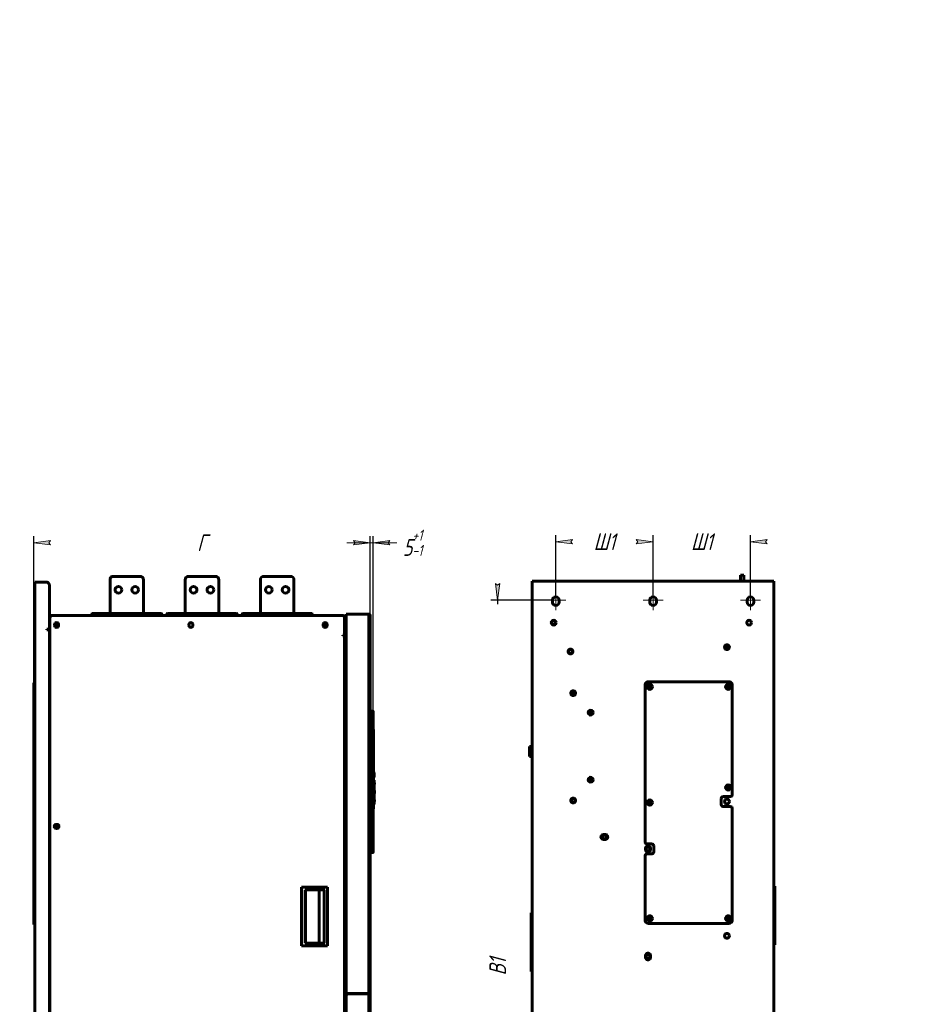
# Model space of a CAD drawing. Header units: millimetres. Extents: x 0 to 420, y 0 to 594.
# Tile 7 of 7: x 151 to 420, y 301 to 594. Entities that reach past the tile are written whole.
import ezdxf

# ---------------------------------------------------------------- set-up
doc = ezdxf.new("R2010")
doc.units = ezdxf.units.MM
for name, pattern in [('K5LT_AXLED', [12, 7.5, -1.5, 1.5, -1.5]), ('K5LT_BASIC', [0]), ('K5LT_THIN', [0])]:
    doc.linetypes.add(name, pattern=pattern)
doc.layers.add('Системный слой', color=7, linetype='Continuous')
doc.styles.add('KDIMTEXTSTYLE', font='GOST_AU.SHX', dxfattribs={"width": 0.96, "oblique": 15, "height": 5})
doc.dimstyles.new('KDIMSTYLE (0.20)', dxfattribs={"dimtxt": 5, "dimasz": 1, "dimexe": 2, "dimexo": 0, "dimgap": 1, "dimtad": 1, "dimlfac": 5, "dimtxsty": 'KDIMTEXTSTYLE', "dimsah": 1, "dimcen": 0, "dimdle": 1, "dimadec": 0, "dimazin": 0, "dimtfac": 0.667, "dimtmove": 0, "dimatfit": 3, "dimfxl": 1, "dimtvp": 1, "dimtolj": 1, "dimtzin": 0, "dimarcsym": 0})

# ---------------------------------------------------------------- blocks, each defined once
blk = doc.blocks.new('KDIMARROW_01')
at = {"layer": 'Системный слой'}
blk.add_hatch(color=0, dxfattribs=at).paths.add_polyline_path([(0, 0), (-5, 0.66), (-4.5, 0), (-5, -0.66)])
at = {"layer": 'Системный слой', "color": 0, "linetype": 'K5LT_THIN', "lineweight": 18}
for p, q in [((-4.5, 0), (-5, 0.66)), ((-5, 0.66), (0, 0)), ((0, 0), (-5, -0.66)), ((-5, -0.66), (-4.5, 0)), ((0, 0), (-1, 0))]:
    blk.add_line(p, q, dxfattribs=at)
blk = doc.blocks.new('KDIMARROW_02')
at = {"layer": 'Системный слой'}
blk.add_hatch(color=0, dxfattribs=at).paths.add_polyline_path([(4.5, 0), (5, 0.66), (0, 0), (5, -0.66)])
at = {"layer": 'Системный слой', "color": 0, "linetype": 'K5LT_THIN', "lineweight": 18}
for p, q in [((0, 0), (-1, 0)), ((5, 0.66), (0, 0)), ((0, 0), (5, -0.66)), ((0, 0), (7, 0)), ((4.5, 0), (5, 0.66)), ((5, -0.66), (4.5, 0))]:
    blk.add_line(p, q, dxfattribs=at)
blk = doc.blocks.new('U0')
at = {"layer": 'Системный слой', "color": 30, "linetype": 'K5LT_AXLED', "lineweight": 18, "true_color": 0xff8000}
for q in [(311.1, 424.07), (308.1, 421.07), (311.1, 418.07), (314.1, 421.07)]:
    blk.add_line((311.1, 421.07), q, dxfattribs=at)
blk = doc.blocks.new('U1')
at = {"layer": 'Системный слой', "color": 30, "linetype": 'K5LT_AXLED', "lineweight": 18, "true_color": 0xff8000}
for q in [(340.1, 424.07), (337.1, 421.07), (340.1, 418.07), (343.1, 421.07)]:
    blk.add_line((340.1, 421.07), q, dxfattribs=at)
blk = doc.blocks.new('U2')
at = {"layer": 'Системный слой', "color": 30, "linetype": 'K5LT_AXLED', "lineweight": 18, "true_color": 0xff8000}
for q in [(369.1, 424.07), (366.1, 421.07), (369.1, 418.07), (372.1, 421.07)]:
    blk.add_line((369.1, 421.07), q, dxfattribs=at)

msp = doc.modelspace()

# ---------------------------------------------------------------- linework, layer by layer
at = {"layer": 'Системный слой', "color": 150, "linetype": 'K5LT_BASIC', "lineweight": 60, "true_color": 0x0080ff}
for p, q in [((366.1031, 428.4701), (367.1031, 428.4701)), ((366.1031, 427.4701), (366.1031, 428.4701)), ((367.1031, 428.4701), (367.1031, 427.4701)), ((155.9299, 426.4661), (156.4299, 426.4661)), ((155.9299, 195.5661), (155.9299, 426.4661)), ((159.3299, 426.4661), (156.4299, 426.4661)), ((160.3299, 425.4661), (160.3299, 412.4661)), ((178.3299, 427.1661), (178.3299, 417.0661)), ((187.3299, 428.1661), (179.3299, 428.1661)), ((188.3299, 417.0661), (188.3299, 427.1661)), ((200.7299, 427.1661), (200.7299, 417.0661)), ((209.7299, 428.1661), (201.7299, 428.1661)), ((210.7299, 417.0661), (210.7299, 427.1661)), ((223.1299, 417.0661), (223.1299, 427.1661)), ((224.1299, 428.1661), (232.1299, 428.1661)), ((233.1299, 427.1661), (233.1299, 417.0661)), ((304.1031, 426.7701), (304.1031, 425.7701)), ((304.1031, 426.7701), (304.1031, 195.8701)), ((304.1031, 426.7701), (304.6031, 426.7701)), ((304.6031, 426.7701), (375.6031, 426.7701)), ((366.1031, 427.4701), (366.1031, 426.7701)), ((367.1031, 427.4701), (367.1031, 426.7701)), ((375.6031, 426.7701), (376.1031, 426.7701)), ((376.1031, 425.7701), (376.1031, 426.7701)), ((376.1031, 195.8701), (376.1031, 426.7701)), ((310.1031, 421.0701), (310.1031, 420.4701)), ((312.1031, 420.4701), (312.1031, 421.0701)), ((339.1031, 421.0701), (339.1031, 420.4701)), ((341.1031, 420.4701), (341.1031, 421.0701)), ((368.1031, 421.0701), (368.1031, 420.4701)), ((370.1031, 420.4701), (370.1031, 421.0701)), ((172.8299, 416.8661), (172.8299, 416.4661)), ((173.0299, 417.0661), (176.9299, 417.0661)), ((176.9299, 417.0661), (189.7299, 417.0661)), ((189.7299, 417.0661), (193.6299, 417.0661)), ((193.8299, 416.8661), (193.8299, 416.4661)), ((195.2299, 416.8661), (195.2299, 416.4661)), ((195.4299, 417.0661), (199.3299, 417.0661)), ((199.3299, 417.0661), (212.1299, 417.0661)), ((212.1299, 417.0661), (216.0299, 417.0661)), ((216.2299, 416.8661), (216.2299, 416.4661)), ((217.6299, 416.4661), (217.6299, 416.8661)), ((217.8299, 417.0661), (221.7299, 417.0661)), ((221.7299, 417.0661), (234.5299, 417.0661)), ((234.5299, 417.0661), (238.4299, 417.0661)), ((238.6299, 416.4661), (238.6299, 416.8661)), ((255.4299, 416.8661), (248.6299, 416.8661)), ((248.6299, 416.8661), (248.6299, 304.4661)), ((255.4299, 416.8661), (255.4299, 303.8661)), ((161.0299, 416.4661), (160.3299, 416.4661)), ((160.4299, 233.1661), (160.4299, 415.8661)), ((161.0299, 416.4661), (247.6299, 416.4661)), ((161.8299, 413.7661), (161.8299, 413.5661)), ((162.2299, 413.0004), (162.2299, 414.3318)), ((162.5299, 414.3577), (162.5299, 412.9745)), ((163.0299, 413.5661), (163.0299, 413.7661)), ((201.8299, 413.7661), (201.8299, 413.5661)), ((203.0299, 413.5661), (203.0299, 413.7661)), ((241.8299, 413.7661), (241.8299, 413.5661)), ((242.2299, 414.3318), (242.2299, 413.0004)), ((243.0299, 413.5661), (243.0299, 413.7661)), ((247.7299, 416.4661), (247.6299, 416.4661)), ((247.7299, 416.4577), (247.7299, 416.4661)), ((248.2215, 415.9661), (248.2299, 415.9661)), ((248.2299, 415.8661), (248.2299, 415.9661)), ((248.2299, 415.8661), (248.2299, 410.6161)), ((248.2499, 415.8661), (248.2499, 410.6161)), ((248.6299, 415.9661), (248.3299, 415.9661)), ((248.3299, 195.5661), (248.3299, 415.9661)), ((255.4299, 416.4661), (255.8299, 416.4661)), ((255.5299, 416.4661), (255.5299, 303.8661)), ((255.5299, 416.4661), (255.5299, 410.9661)), ((255.5299, 195.0661), (255.5299, 416.4661)), ((255.8299, 416.4661), (255.8299, 303.8661)), ((159.5228, 412.4661), (159.5228, 412.2661)), ((160.3299, 412.4661), (159.5228, 412.4661)), ((159.5228, 412.2661), (159.7228, 412.2661)), ((159.7228, 412.2661), (160.0763, 412.2661)), ((160.0763, 412.2661), (160.2784, 412.2661)), ((160.2784, 412.2661), (160.2784, 237.4661)), ((160.3491, 237.4661), (160.3491, 412.2661)), ((160.4299, 412.2661), (160.3491, 412.2661)), ((255.4299, 410.9661), (255.5299, 410.9661)), ((255.5299, 411.4161), (255.8299, 411.4161)), ((255.5299, 410.8161), (255.8299, 410.8161)), ((160.3491, 409.6661), (160.2784, 409.6661)), ((160.3491, 407.8661), (160.2784, 407.8661)), ((247.6799, 410.6161), (247.6799, 410.4661)), ((248.2299, 410.6161), (247.6799, 410.6161)), ((247.6799, 410.4661), (247.8299, 410.4661)), ((247.7299, 410.4661), (247.7299, 410.6161)), ((247.8299, 410.4661), (248.2299, 410.4661)), ((248.2499, 410.6161), (248.2299, 410.6161)), ((248.2299, 410.4661), (248.2299, 238.5661)), ((248.2499, 410.4661), (248.2299, 410.4661)), ((248.3299, 409.6661), (248.2299, 409.6661)), ((248.3299, 407.8661), (248.2299, 407.8661)), ((248.2499, 409.6661), (248.2499, 410.4661)), ((248.2499, 287.1661), (248.2499, 407.8661)), ((255.4299, 409.9661), (255.5299, 409.9661)), ((255.5299, 409.5161), (255.8299, 409.5161)), ((255.5299, 409.5161), (255.5299, 407.4661)), ((362.0031, 407.7831), (362.0031, 407.0701)), ((255.5299, 407.4661), (255.5299, 406.2661)), ((255.5299, 404.2661), (255.5299, 406.2661)), ((362.0031, 407.0701), (362.7031, 406.7701)), ((362.7031, 406.7701), (362.7031, 407.4681)), ((362.7031, 406.7701), (362.7577, 406.7701)), ((255.5299, 404.2661), (255.5299, 403.0661)), ((255.5299, 403.0661), (255.5299, 347.4661)), ((155.6299, 395.4661), (155.6299, 396.4661)), ((155.6299, 396.4661), (155.6299, 395.7461)), ((155.6299, 396.4661), (155.9299, 396.4661)), ((160.3491, 398.6732), (160.2784, 398.6732)), ((160.3491, 397.6226), (160.2784, 397.6226)), ((362.7031, 396.7701), (338.7031, 396.7701)), ((155.8699, 395.5061), (155.6299, 395.7461)), ((155.6299, 362.8661), (155.6299, 395.4661)), ((155.8699, 394.4261), (155.6299, 394.1861)), ((155.8699, 394.9661), (155.8699, 395.5061)), ((155.8699, 395.4661), (155.9299, 395.4661)), ((155.8699, 394.4261), (155.8699, 394.9661)), ((316.3052, 392.7701), (316.3052, 393.3537)), ((316.3052, 393.3537), (316.905, 393.3537)), ((337.7031, 395.7701), (337.7031, 349.0701)), ((363.7031, 363.1701), (363.7031, 395.7701)), ((255.8299, 388.0264), (256.6351, 387.9842)), ((255.8299, 387.7338), (255.8299, 388.0264)), ((255.8299, 387.027), (255.8299, 387.7338)), ((256.2008, 388.007), (256.1218, 388.0111)), ((256.6351, 387.9842), (256.2008, 388.007)), ((256.6351, 387.7039), (256.6351, 387.9842)), ((256.6351, 387.8889), (256.7299, 387.8844)), ((256.6351, 387.027), (256.6351, 387.7039)), ((256.7299, 387.8844), (256.7299, 387.027)), ((255.8299, 385.6928), (255.8299, 387.027)), ((256.6351, 387.027), (255.8299, 387.027)), ((256.1351, 387.027), (256.1351, 385.7686)), ((256.1351, 387.027), (256.2299, 387.027)), ((256.2299, 387.027), (256.2299, 385.7855)), ((256.2561, 385.9823), (256.2561, 387.027)), ((256.6316, 385.8243), (256.6316, 358.6653)), ((256.7299, 387.027), (256.7299, 346.8252)), ((256.7331, 382.5749), (256.6316, 382.5802)), ((256.6316, 382.5802), (256.7331, 382.5749)), ((256.711, 382.5759), (256.6316, 382.5773)), ((256.77, 382.5159), (256.77, 382.4985)), ((256.79, 382.5148), (256.79, 382.515)), ((256.79, 382.5148), (256.79, 382.515)), ((256.79, 382.515), (256.79, 382.5148)), ((256.79, 382.5148), (256.79, 358.9175)), ((255.8299, 377.5124), (255.4299, 377.5159)), ((255.4299, 377.1037), (255.8299, 377.1072)), ((255.8299, 376.1124), (255.4299, 376.1159)), ((255.4299, 375.7037), (255.8299, 375.7072)), ((255.7299, 377.1063), (255.7299, 377.5133)), ((255.7299, 375.7063), (255.7299, 376.1133)), ((255.8299, 377.5124), (255.8299, 377.1072)), ((255.8299, 376.1124), (255.8299, 375.7072)), ((303.3052, 377.4621), (303.3052, 374.4621)), ((303.3052, 377.4621), (304.1031, 377.4621)), ((303.3052, 374.4621), (304.1031, 374.4621)), ((256.79, 370.4142), (256.79, 370.7141)), ((256.79, 369.7176), (256.91, 369.7176)), ((256.91, 368.3176), (256.91, 369.7176)), ((256.97, 369.6576), (256.97, 368.3776)), ((256.97, 368.3776), (256.97, 369.6576)), ((256.91, 368.3176), (256.79, 368.3176)), ((256.91, 367.3682), (256.79, 367.3682)), ((256.91, 367.1575), (256.79, 367.1575)), ((256.91, 366.4575), (256.91, 367.1575)), ((256.97, 369.2204), (257.0551, 369.2204)), ((256.97, 369.1733), (257.059, 369.1733)), ((256.97, 367.4839), (256.97, 367.3258)), ((256.97, 367.3258), (256.97, 364.2993)), ((256.97, 367.0975), (256.97, 365.8176)), ((256.97, 365.8176), (256.97, 367.0975)), ((256.97, 366.7551), (257.0513, 366.7551)), ((155.8699, 365.5061), (155.6299, 365.7461)), ((155.8699, 364.4261), (155.6299, 364.1861)), ((155.8699, 364.9661), (155.8699, 365.5061)), ((155.8699, 364.4261), (155.8699, 364.9661)), ((256.91, 365.7576), (256.79, 365.7576)), ((256.806, 364.0801), (256.806, 363.7603)), ((256.806, 363.9058), (256.806, 364.0801)), ((256.806, 363.9023), (256.806, 363.9008)), ((256.806, 363.9008), (256.806, 363.8269)), ((256.806, 363.8269), (256.806, 363.7603)), ((256.91, 365.7576), (256.91, 366.4575)), ((256.91, 363.4932), (256.91, 364.3418)), ((256.91, 364.0589), (256.97, 364.0589)), ((256.91, 363.7761), (256.97, 363.7761)), ((256.97, 366.0501), (257.0447, 366.0501)), ((256.97, 364.3245), (257.0447, 364.3245)), ((256.97, 364.2993), (256.97, 363.5357)), ((256.97, 363.9175), (256.97, 363.9175)), ((256.97, 363.9175), (256.97, 363.7761)), ((257.0774, 363.9175), (256.97, 363.9175)), ((257.03, 365.104), (257.03, 365.063)), ((257.03, 365.063), (257.03, 364.3245)), ((257.03, 363.9175), (257.03, 363.8185)), ((257.03, 363.8185), (257.03, 362.772)), ((257.0787, 363.9175), (257.0774, 363.9175)), ((257.128, 363.8897), (257.1281, 363.8897)), ((257.1286, 363.8897), (257.1288, 363.8897)), ((257.1291, 363.8896), (257.1292, 363.8897)), ((257.1292, 363.8897), (257.1293, 363.8897)), ((155.6299, 362.2661), (155.6299, 362.8661)), ((155.6299, 361.6661), (155.6299, 362.2661)), ((155.6299, 362.2661), (155.9299, 362.2661)), ((155.6299, 361.6661), (155.6299, 359.8661)), ((155.9299, 361.6661), (155.6299, 361.6661)), ((155.8699, 361.0061), (155.6299, 361.2461)), ((155.8699, 360.4661), (155.8699, 361.0061)), ((255.8299, 363.5124), (255.4299, 363.5159)), ((255.4299, 363.1037), (255.8299, 363.1072)), ((255.8299, 362.1124), (255.4299, 362.1159)), ((255.4299, 361.7037), (255.8299, 361.7072)), ((255.7299, 363.1063), (255.7299, 363.5133)), ((255.7299, 361.7063), (255.7299, 362.1133)), ((255.8299, 363.5124), (255.8299, 363.1072)), ((255.8299, 362.1124), (255.8299, 361.7072)), ((256.91, 361.7675), (256.79, 361.7675)), ((256.91, 361.7675), (256.91, 363.4932)), ((256.91, 361.0675), (256.91, 361.7675)), ((256.91, 360.3676), (256.91, 361.0675)), ((256.97, 363.5357), (256.97, 361.2688)), ((256.97, 361.7075), (256.97, 360.4276)), ((256.97, 361.2688), (256.97, 361.7075)), ((256.97, 361.7075), (256.97, 361.2688)), ((257.05, 361.2688), (256.97, 361.2688)), ((256.97, 361.053), (257.05, 361.053)), ((256.97, 360.8728), (257.05, 360.8728)), ((256.97, 360.4276), (256.97, 360.8728)), ((256.97, 360.8728), (256.97, 360.5092)), ((257.03, 362.772), (257.03, 362.731)), ((257.05, 360.959), (257.05, 361.2723)), ((257.05, 361.053), (257.05, 361.2688)), ((257.05, 361.0622), (257.05, 360.8625)), ((257.05, 361.053), (257.05, 360.8728)), ((257.1238, 363.7293), (257.1251, 363.7293)), ((338.8052, 360.5032), (338.8052, 361.037)), ((360.4031, 361.9701), (360.4031, 360.1701)), ((363.1031, 362.5701), (361.0031, 362.5701)), ((155.8699, 359.9261), (155.6299, 359.6861)), ((155.6299, 359.2661), (155.6299, 359.8661)), ((155.6299, 359.2661), (155.9299, 359.2661)), ((155.6299, 358.6661), (155.6299, 359.2661)), ((155.6299, 325.4661), (155.6299, 358.6661)), ((155.8699, 359.9261), (155.8699, 360.4661)), ((255.4299, 358.6767), (256.3099, 358.6613)), ((256.3099, 358.6597), (256.6316, 358.6653)), ((256.3099, 358.6597), (256.3099, 358.6613)), ((256.3099, 358.6597), (256.3099, 356.5042)), ((256.3299, 358.6388), (256.7299, 358.6458)), ((256.3299, 356.4988), (256.3299, 358.6388)), ((256.6952, 358.8175), (256.6316, 358.8142)), ((256.7299, 358.6458), (256.7299, 355.6058)), ((256.91, 360.3676), (256.79, 360.3676)), ((256.79, 358.9174), (256.79, 358.9175)), ((256.79, 358.9175), (256.79, 358.9174)), ((256.91, 360.2911), (256.91, 360.3676)), ((256.97, 360.3511), (256.97, 360.4276)), ((361.0031, 359.5701), (363.1031, 359.5701)), ((363.7031, 325.7701), (363.7031, 358.9701)), ((160.2784, 356.8368), (160.3491, 356.8368)), ((255.4299, 357.178), (256.1001, 356.5078)), ((255.8299, 346.8252), (255.8299, 356.778)), ((256.0299, 356.5258), (255.9099, 356.5258)), ((255.9099, 356.5258), (255.9099, 346.8252)), ((256.3299, 356.4988), (255.9299, 356.4919)), ((256.0299, 356.578), (256.0299, 356.5258)), ((256.3099, 356.5042), (256.1001, 356.5078)), ((256.1316, 346.8252), (256.1316, 356.5073)), ((256.1351, 356.5072), (256.1351, 346.8252)), ((256.2078, 346.8252), (256.2078, 356.4967)), ((256.3299, 356.4988), (256.7299, 356.5058)), ((256.7699, 357.6704), (256.7299, 357.6704)), ((256.7299, 356.9285), (256.7299, 357.3945)), ((256.7699, 357.3945), (256.7299, 357.3945)), ((256.7299, 357.3945), (256.7299, 357.2744)), ((256.7299, 357.0591), (256.7299, 356.9285)), ((256.7699, 356.2117), (256.7299, 356.2117)), ((256.7699, 356.1083), (256.7299, 356.1083)), ((256.7299, 355.6058), (256.7299, 355.2058)), ((256.7299, 355.5918), (256.7299, 355.1848)), ((256.7299, 355.2058), (256.7299, 354.8058)), ((256.7299, 355.1848), (256.7299, 354.7918)), ((256.7699, 357.2638), (256.7699, 357.6812)), ((256.7699, 356.2117), (256.7699, 357.6595)), ((256.7699, 357.6595), (256.7699, 357.4092)), ((256.7699, 356.2117), (256.7699, 357.645)), ((256.7699, 357.435), (256.7699, 357.2638)), ((256.7699, 357.2005), (256.7699, 357.4349)), ((256.7699, 356.8488), (256.7699, 357.2638)), ((256.7699, 356.939), (256.7699, 356.6617)), ((256.7699, 356.6807), (256.7699, 356.8488)), ((256.7699, 356.4261), (256.7699, 356.6807)), ((256.7699, 356.2117), (256.7699, 356.601)), ((256.7699, 356.4464), (256.7699, 356.3557)), ((256.7699, 356.3561), (256.7699, 356.4261)), ((256.7699, 356.1083), (256.7699, 356.2117)), ((160.2784, 352.3933), (160.3491, 352.3933)), ((160.3491, 352.1201), (160.2784, 352.1201)), ((160.3491, 352.1201), (160.2784, 352.1201)), ((162.5299, 354.2661), (162.3299, 354.2661)), ((162.3299, 353.0661), (162.5299, 353.0661)), ((256.7299, 354.8058), (256.7299, 346.8858)), ((325.9031, 351.2441), (325.3031, 351.2441)), ((325.3031, 349.8041), (325.9031, 349.8041)), ((155.6299, 348.7661), (155.6299, 348.1661)), ((155.9299, 348.7661), (155.6299, 348.7661)), ((155.6299, 348.1661), (155.6299, 347.5661)), ((255.5299, 347.4661), (255.5299, 346.2661)), ((255.5299, 344.2661), (255.5299, 346.2661)), ((255.8299, 346.1185), (255.8299, 346.8252)), ((255.8299, 346.8252), (256.6351, 346.8252)), ((256.1351, 346.8252), (256.2078, 346.8252)), ((256.7299, 346.8252), (256.6351, 346.8252)), ((256.7299, 346.8858), (256.7299, 346.8252)), ((256.7299, 346.8252), (256.7299, 345.9679)), ((337.8831, 347.2241), (337.8831, 346.6241)), ((339.7031, 348.4701), (338.3031, 348.4701)), ((338.3296, 346.3901), (338.8767, 346.3901)), ((339.3231, 346.6241), (339.3231, 347.2241)), ((340.3031, 346.0701), (340.3031, 347.8701)), ((155.6299, 345.7661), (155.6299, 345.1661)), ((155.6299, 345.1661), (155.6299, 344.5661)), ((155.6299, 344.5661), (155.9299, 344.5661)), ((255.5299, 344.2661), (255.5299, 343.0661)), ((255.8299, 345.8258), (255.8299, 346.1185)), ((256.6351, 345.868), (255.8299, 345.8258)), ((337.7031, 344.8701), (337.7031, 325.7701)), ((338.3031, 345.4701), (339.7031, 345.4701)), ((255.5299, 343.0661), (255.5299, 306.3661)), ((160.3491, 334.7001), (160.2784, 334.7001)), ((235.3799, 318.1261), (235.3799, 335.6061)), ((235.3799, 335.6061), (235.6799, 335.6061)), ((235.6799, 335.6061), (242.7799, 335.6061)), ((236.452, 318.9261), (236.452, 334.8061)), ((236.452, 334.8061), (242.2799, 334.8061)), ((236.5797, 334.8061), (236.5797, 318.9261)), ((240.6242, 334.8061), (240.6242, 318.9261)), ((242.0799, 334.8061), (242.0799, 318.9261)), ((242.7799, 335.6061), (243.0799, 335.6061)), ((243.0799, 335.6061), (243.0799, 318.1261)), ((376.1031, 335.9101), (376.4031, 335.9101)), ((376.4031, 335.9101), (376.4031, 318.4301)), ((160.2784, 329.9401), (160.3491, 329.9401)), ((160.3491, 329.9001), (160.2784, 329.9001)), ((155.8699, 326.5061), (155.6299, 326.7461)), ((155.8699, 325.9661), (155.8699, 326.5061)), ((155.8699, 325.4261), (155.8699, 325.9661)), ((304.1031, 327.9101), (303.8031, 327.9101)), ((303.8031, 327.9101), (304.1031, 327.9101)), ((303.8031, 310.4301), (303.8031, 327.9101)), ((303.8492, 327.1101), (303.8031, 327.1101)), ((304.1031, 327.1101), (303.8492, 327.1101)), ((155.6299, 324.4661), (155.6299, 325.4661)), ((155.8699, 325.4261), (155.6299, 325.1861)), ((155.6299, 325.1861), (155.6299, 324.4661)), ((155.9299, 324.4661), (155.6299, 324.4661)), ((160.2784, 325.1401), (160.3491, 325.1401)), ((160.3491, 325.1001), (160.2784, 325.1001)), ((338.7031, 324.7701), (362.7031, 324.7701)), ((235.6799, 318.1261), (235.3799, 318.1261)), ((235.6799, 318.1261), (242.7799, 318.1261)), ((236.452, 318.9261), (242.2799, 318.9261)), ((243.0799, 318.1261), (242.7799, 318.1261)), ((376.4031, 318.4301), (376.1031, 318.4301)), ((337.8831, 315.2241), (337.8831, 314.6241)), ((339.3231, 314.6241), (339.3231, 315.2241)), ((303.8031, 311.2301), (303.8492, 311.2301)), ((304.1031, 311.2301), (303.8492, 311.2301)), ((304.1031, 310.4301), (303.8031, 310.4301)), ((303.8031, 310.4301), (304.1031, 310.4301)), ((255.4299, 306.2661), (255.5299, 306.2661)), ((255.4299, 305.2661), (255.5299, 305.2661)), ((255.5299, 306.3661), (255.8299, 306.3661)), ((255.5299, 305.1661), (255.8299, 305.1661)), ((255.5299, 305.1661), (255.5299, 303.7638)), ((248.6299, 303.1661), (248.6299, 294.0661)), ((249.2299, 303.8661), (255.4299, 303.8661)), ((249.2299, 303.7661), (255.4299, 303.7661)), ((255.0299, 303.7661), (255.0299, 303.8661)), ((255.1299, 303.8661), (255.1299, 303.7661)), ((255.4299, 303.8661), (255.8299, 303.8661)), ((255.4299, 303.7661), (255.4299, 194.8661)), ((255.8299, 303.7661), (255.4299, 303.7661)), ((255.4899, 303.4661), (255.4899, 303.7661)), ((255.8299, 303.8661), (255.5299, 303.8661)), ((255.5299, 303.7661), (255.8299, 303.7661)), ((255.5299, 303.7661), (255.5299, 194.8661)), ((255.5299, 303.7661), (255.8299, 303.7661)), ((255.5299, 303.7661), (255.5299, 303.7638)), ((255.5299, 303.4261), (255.5299, 303.3861)), ((255.5299, 303.4261), (255.8299, 303.4261)), ((255.5299, 303.4261), (255.5299, 303.3861)), ((255.5299, 303.4261), (255.5299, 300.6661)), ((255.8299, 303.7661), (255.8299, 194.8661)), ((255.8299, 303.7661), (255.8299, 303.3861)), ((255.8299, 303.4261), (255.8299, 303.3861)), ((255.5299, 300.6661), (255.8299, 300.6661))]:
    msp.add_line(p, q, dxfattribs=at)
for centre, radius in [((180.8299, 424.1661), 1), ((185.8299, 424.1661), 1), ((203.2299, 424.1661), 1), ((208.2299, 424.1661), 1), ((225.6299, 424.1661), 1), ((230.6299, 424.1661), 1), ((310.5031, 414.3701), 0.72), ((310.5031, 414.3701), 0.6), ((368.7031, 414.3701), 0.72), ((362.1031, 407.0701), 0.72), ((315.5031, 405.7701), 0.72), ((339.1031, 395.2701), 0.78), ((362.5031, 395.2701), 0.78), ((316.3052, 393.3701), 0.72), ((316.3052, 393.3701), 0.6), ((339.1031, 395.2701), 0.4), ((321.5031, 387.5701), 0.72), ((321.5031, 367.5701), 0.72), ((362.5031, 365.2701), 0.78), ((316.3052, 361.3701), 0.72), ((316.3052, 361.3701), 0.6), ((339.1031, 360.7701), 0.78), ((339.1031, 360.7701), 0.4), ((362.1031, 361.0701), 0.72), ((162.442, 353.6661), 0.5), ((325.6031, 350.5241), 0.6), ((338.6031, 346.9241), 0.6), ((339.1031, 326.2701), 0.78), ((362.5031, 326.2701), 0.78), ((362.1031, 321.0701), 0.72), ((338.6031, 314.9241), 0.6)]:
    msp.add_circle(centre, radius, dxfattribs=at)
for centre, radius, start, end in [((159.3299, 425.4661), 1, 0, 90), ((179.3299, 427.1661), 1, 90, 180), ((187.3299, 427.1661), 1, 0, 90), ((201.7299, 427.1661), 1, 90, 180), ((209.7299, 427.1661), 1, 0, 90), ((224.1299, 427.1661), 1, 90, 180), ((232.1299, 427.1661), 1, 0, 90), ((311.1031, 421.0701), 1, 0, 180), ((311.1031, 420.4701), 1, 180, 0), ((340.1031, 421.0701), 1, 0, 180), ((340.1031, 420.4701), 1, 180, 0), ((369.1031, 421.0701), 1, 0, 180), ((369.1031, 420.4701), 1, 180, 0), ((173.0299, 416.8661), 0.2, 90, 180), ((193.6299, 416.8661), 0.2, 360, 90), ((195.4299, 416.8661), 0.2, 90, 180), ((216.0299, 416.8661), 0.2, 0, 90), ((217.8299, 416.8661), 0.2, 90, 180), ((238.4299, 416.8661), 0.2, 0, 90), ((255.4299, 416.4661), 0.4, 0, 90), ((161.0299, 415.8661), 0.6, 90, 180), ((162.4299, 413.7661), 0.6, 0, 180), ((202.4299, 413.7661), 0.6, 0, 180), ((242.4299, 413.7661), 0.6, 0, 180), ((247.6299, 415.8661), 0.6, 0, 90), ((247.7299, 415.9661), 0.5, 0, 90), ((247.6499, 415.8661), 0.6, 0, 82.337744), ((248.8299, 415.9661), 0.5, 113.578178, 180), ((248.8299, 415.9661), 0.5, 113.578178, 180), ((162.4299, 413.5661), 0.6, 180, 0), ((202.4299, 413.5661), 0.6, 180, 0), ((242.4299, 413.5661), 0.6, 180, 0), ((160.3299, 407.5661), 0.3, 86.323134, 99.879282), ((160.3299, 407.5661), 0.3, 260.120718, 273.676866), ((315.5031, 405.7701), 0.6, 90, 270), ((315.5031, 405.7701), 0.6, 270, 90), ((338.7031, 395.7701), 1, 90, 180), ((362.7031, 395.7701), 1, 360, 90), ((339.1031, 395.2701), 0.54, 0, 180), ((339.1031, 395.2701), 0.54, 180, 0), ((362.5031, 395.2701), 0.54, 0, 180), ((362.5031, 395.2701), 0.54, 180, 0), ((160.7299, 390.2661), 0.75, 120.509524, 127.01058), ((160.7299, 390.2661), 0.5, 139.598591, 154.547746), ((160.7299, 390.2661), 0.5, 205.452254, 220.401409), ((160.7299, 390.2661), 0.75, 232.98942, 239.490476), ((256.6299, 387.8844), 0.1, 359.999999, 87), ((321.5031, 387.5701), 0.5, 90, 270), ((321.5031, 387.5701), 0.5, 270, 90), ((256.7299, 382.7258), 3.2, 91.784026, 114.447709), ((256.7299, 382.7258), 3.2, 91.736362, 91.783895), ((256.6299, 386.0243), 0.1, 271.736502, 0), ((256.71, 382.5159), 0.06, 0.000818, 89.000488), ((256.91, 369.6576), 0.06, 0, 90), ((256.91, 368.3776), 0.06, 270, 0), ((256.91, 367.0975), 0.06, 359.999999, 90), ((321.5031, 367.5701), 0.5, 90, 270), ((321.5031, 367.5701), 0.5, 270, 90), ((160.7299, 364.2661), 0.75, 120.509524, 127.01058), ((160.7299, 364.2661), 0.5, 139.598591, 154.547746), ((160.7299, 364.2661), 0.5, 205.452254, 220.401409), ((362.5031, 365.2701), 0.54, 0, 180), ((362.5031, 365.2701), 0.54, 180, 0), ((160.7299, 364.2661), 0.75, 232.98942, 239.490476), ((256.91, 361.7075), 0.06, 359.999999, 90), ((256.91, 361.7075), 0.06, 360, 90), ((256.91, 361.7075), 0.06, 0, 90), ((339.1031, 360.7701), 0.54, 0, 180), ((361.0031, 361.9701), 0.6, 90, 180), ((363.1031, 363.1701), 0.6, 270, 360), ((256.69, 358.9174), 0.1, 273, 360), ((256.91, 360.4276), 0.06, 270, 0), ((256.91, 360.4276), 0.06, 270, 0), ((256.91, 360.3511), 0.06, 270, 0), ((339.1031, 360.7701), 0.54, 180, 0), ((361.0031, 360.1701), 0.6, 180, 270), ((363.1031, 358.9701), 0.6, 360, 90), ((162.3299, 353.6661), 0.6, 90, 270), ((162.5299, 353.6661), 0.6, 270, 90), ((325.3031, 350.5241), 0.72, 90, 270), ((325.9031, 350.5241), 0.72, 270, 90), ((338.3031, 349.0701), 0.6, 180, 270), ((338.6031, 347.2241), 0.72, 0, 180), ((338.6031, 346.6241), 0.72, 180, 0), ((338.6031, 346.9241), 0.6, 0, 180), ((338.6031, 346.9241), 0.6, 180, 0), ((339.7031, 347.8701), 0.6, 0, 90), ((256.6299, 345.9679), 0.1, 273, 0.000001), ((338.3031, 344.8701), 0.6, 90, 180), ((339.7031, 346.0701), 0.6, 270, 0), ((161.8299, 335.5201), 3, 119.576623, 121.14176), ((161.8299, 335.5201), 3, 119.576623, 121.14176), ((161.8299, 335.3201), 2.4, 128.096211, 130.274224), ((338.7031, 325.7701), 1, 180, 270), ((339.1031, 326.2701), 0.54, 0, 180), ((339.1031, 326.2701), 0.54, 180, 0), ((339.1031, 326.2701), 0.4, 0, 180), ((339.1031, 326.2701), 0.4, 0, 180), ((339.1031, 326.2701), 0.4, 180, 0), ((339.1031, 326.2701), 0.4, 180, 0), ((362.5031, 326.2701), 0.54, 0, 180), ((362.5031, 326.2701), 0.54, 180, 0), ((362.7031, 325.7701), 1, 270, 0), ((161.8299, 324.5201), 2.4, 229.725776, 231.903789), ((161.8299, 324.5201), 3, 238.85824, 240.423377), ((161.8299, 324.5201), 3, 238.85824, 240.423377), ((338.6031, 315.2241), 0.72, 0, 180), ((338.6031, 314.6241), 0.72, 180, 0), ((338.6031, 314.9241), 0.6, 0, 180), ((338.6031, 314.9241), 0.6, 180, 0), ((249.2299, 304.4661), 0.6, 180, 270), ((249.2299, 303.1661), 0.6, 90, 180), ((255.4899, 303.4261), 0.34, 0, 90), ((255.4899, 303.4261), 0.04, 0, 90)]:
    msp.add_arc(centre, radius, start, end, dxfattribs=at)
for centre, start_param, end_param in [((256.91, 367.3258), 0, 1.57079633), ((256.91, 364.2993), 0, 1.57079633), ((256.97, 365.063), 0, 1.57079633), ((256.91, 363.5357), 4.71238898, 6.28318531)]:
    msp.add_ellipse(centre, major_axis=(0.06, 0), ratio=0.70710678, start_param=start_param, end_param=end_param, dxfattribs=at)
for points, weights, degree in [([(255.4299, 385.5409), (255.8161, 385.719), (256.2231, 385.8116), (256.6316, 385.8243)], [0.888907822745, 0.912258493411, 0.949289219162, 1], 3), ([(256.79, 382.5148), (256.79, 382.5114), (256.729, 382.4683), (256.6316, 382.403)], [1, 0.837260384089, 0.819176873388, 0.945749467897], 3), ([(257.0569, 368.8576), (257.0719, 369.0175), (257.0569, 369.1774)], [1, 0.996957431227, 1], 2), ([(257.0569, 368.8576), (257.0719, 369.0175), (257.0569, 369.1774)], [1, 0.996957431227, 1], 2), ([(257.0642, 369.046), (257.0631, 369.1118), (257.0569, 369.1774)], [1, 0.999486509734, 1], 2), ([(257.0569, 368.8576), (257.0695, 368.9913), (257.061, 369.1252)], [1, 0.997869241, 1], 2), ([(257.0569, 368.8576), (257.064, 368.9328), (257.0644, 369.0083)], [1, 0.999323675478, 1], 2), ([(257.0627, 366.6554), (257.0765, 366.521), (257.0715, 366.3859)], [1, 0.996440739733, 0.997722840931], 2), ([(256.6316, 358.9974), (256.729, 358.9507), (256.79, 358.9199), (256.79, 358.9175)], [0.945749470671, 0.819176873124, 0.837260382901, 1], 3)]:
    msp.add_rational_spline(points, weights, degree=degree, dxfattribs=at)
for points, knots in [([(256.7299, 386.0243), (256.7299, 386.0243), (256.7191, 386.024), (256.6872, 386.0229), (256.6738, 386.0224), (256.6425, 386.0209), (256.6245, 386.02), (256.5836, 386.0176), (256.5609, 386.016), (256.5105, 386.0121), (256.483, 386.0098), (256.3951, 386.0011), (256.3293, 385.9933), (256.2561, 385.9823)], [0, 0, 0, 0, 0.00138904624, 0.00138904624, 0.00208356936, 0.00208356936, 0.00277809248, 0.00277809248, 0.0034726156, 0.0034726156, 0.00416713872, 0.00416713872, 0.00555618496, 0.00555618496, 0.00555618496, 0.00555618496]), ([(257.0606, 368.9036), (257.0609, 368.9084), (257.0612, 368.9131), (257.0615, 368.9179), (257.0618, 368.9227), (257.062, 368.9274), (257.0623, 368.9322), (257.0626, 368.9397), (257.063, 368.9473), (257.0632, 368.9549)], [0, 0, 0, 0, 0.27808577, 0.27808577, 0.27808577, 0.55616493, 0.55616493, 0.55616493, 1, 1, 1, 1]), ([(257.106, 363.8102), (257.1061, 363.8122), (257.1061, 363.8149), (257.1062, 363.8199), (257.1062, 363.8218), (257.1063, 363.8257), (257.1064, 363.8282), (257.1071, 363.8614), (257.1074, 363.8926), (257.1073, 363.9542), (257.1069, 363.9848), (257.1058, 364.0315), (257.1053, 364.0471), (257.1045, 364.071), (257.1041, 364.083), (257.1035, 364.0951), (257.1032, 364.1032), (257.103, 364.1076), (257.1021, 364.1265), (257.1013, 364.1418), (257.0999, 364.1652), (257.0995, 364.1731), (257.0984, 364.189), (257.0979, 364.1974), (257.0968, 364.2129), (257.0963, 364.2207), (257.0954, 364.2326), (257.0949, 364.2385), (257.0944, 364.2444), (257.0941, 364.2483), (257.0939, 364.2506), (257.0937, 364.2537), (257.0935, 364.2563), (257.0933, 364.2594), (257.0931, 364.2615), (257.0931, 364.2629), (257.0927, 364.2676), (257.0925, 364.2714), (257.092, 364.2823), (257.0917, 364.2889), (257.0913, 364.3081), (257.0915, 364.3176), (257.0931, 364.3295), (257.0943, 364.3309), (257.0965, 364.3264), (257.0973, 364.3239), (257.0986, 364.3189), (257.099, 364.317), (257.0998, 364.3129), (257.1002, 364.3108), (257.1016, 364.3026), (257.1025, 364.2966), (257.1037, 364.2871), (257.1041, 364.2838), (257.1049, 364.277), (257.1052, 364.274), (257.1058, 364.268), (257.106, 364.266), (257.1064, 364.2621), (257.1066, 364.26), (257.1069, 364.2567), (257.107, 364.2548), (257.1074, 364.2509), (257.1076, 364.2484), (257.1083, 364.2392), (257.1089, 364.231), (257.1101, 364.2146), (257.111, 364.2025), (257.1118, 364.1907), (257.1123, 364.1829), (257.1125, 364.1795), (257.1138, 364.1583), (257.1147, 364.1419), (257.1159, 364.1181), (257.1165, 364.1064), (257.1171, 364.0932), (257.1173, 364.0875), (257.1174, 364.0838), (257.1175, 364.0822), (257.1182, 364.0634), (257.1188, 364.0472), (257.1194, 364.0235), (257.1196, 364.0157), (257.1199, 364.0002), (257.1201, 363.9929), (257.1203, 363.9769), (257.1205, 363.9689), (257.1205, 363.9604), (257.1205, 363.9599), (257.1206, 363.9593)], [0.296973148, 0.296973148, 0.296973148, 0.296973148, 0.3046875, 0.3046875, 0.30859375, 0.30859375, 0.3125, 0.3125, 0.375, 0.375, 0.4375, 0.4375, 0.46875, 0.46875, 0.484375, 0.4921875, 0.4921875, 0.5, 0.5, 0.53125, 0.53125, 0.546875, 0.546875, 0.5625, 0.5625, 0.578125, 0.578125, 0.5859375, 0.58984375, 0.58984375, 0.59375, 0.59375, 0.59765625, 0.599609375, 0.599609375, 0.6015625, 0.6015625, 0.609375, 0.609375, 0.625, 0.625, 0.65625, 0.65625, 0.6875, 0.6875, 0.703125, 0.703125, 0.7109375, 0.7109375, 0.71875, 0.71875, 0.734375, 0.734375, 0.7421875, 0.7421875, 0.75, 0.75, 0.75390625, 0.75390625, 0.7578125, 0.7578125, 0.76171875, 0.76171875, 0.765625, 0.765625, 0.78125, 0.78125, 0.796875, 0.8046875, 0.8046875, 0.8125, 0.8125, 0.84375, 0.84375, 0.859375, 0.8671875, 0.87109375, 0.87109375, 0.875, 0.875, 0.90625, 0.90625, 0.921875, 0.921875, 0.9375, 0.9375, 0.953125, 0.953125, 0.954249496, 0.954249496, 0.954249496, 0.954249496]), ([(257.1234, 364.1133), (257.1237, 364.1003), (257.1238, 364.0878), (257.1239, 364.0687), (257.1238, 364.0624), (257.1238, 364.0529), (257.1237, 364.0497), (257.1236, 364.0433), (257.1236, 364.04), (257.1233, 364.0247), (257.123, 364.0125), (257.1223, 363.9936), (257.122, 363.9873), (257.1215, 363.9775), (257.1213, 363.9726), (257.121, 363.9675), (257.1208, 363.9642), (257.1207, 363.9623), (257.1203, 363.9547), (257.1199, 363.9485), (257.1193, 363.939), (257.119, 363.9358), (257.1186, 363.9294), (257.1183, 363.9259), (257.1176, 363.9167), (257.1171, 363.9105), (257.1163, 363.901), (257.1158, 363.8963), (257.1154, 363.8914), (257.1151, 363.8882), (257.1149, 363.8863), (257.1126, 363.8627), (257.1098, 363.8375), (257.1059, 363.8095)], [0, 0, 0, 0, 0.125, 0.125, 0.1875, 0.1875, 0.21875, 0.21875, 0.25, 0.25, 0.375, 0.375, 0.4375, 0.4375, 0.46875, 0.484375, 0.484375, 0.5, 0.5, 0.5625, 0.5625, 0.59375, 0.59375, 0.625, 0.625, 0.6875, 0.6875, 0.71875, 0.734375, 0.734375, 0.75, 0.75, 1, 1, 1, 1]), ([(257.1059, 363.8095), (257.107, 363.7964), (257.108, 363.7837), (257.1092, 363.7648), (257.1096, 363.7586), (257.1101, 363.7493), (257.1103, 363.7462), (257.1106, 363.74), (257.1107, 363.7371), (257.112, 363.7081), (257.1126, 363.6834), (257.1128, 363.6453), (257.1128, 363.6328), (257.1125, 363.6139), (257.1124, 363.6075), (257.1121, 363.5948), (257.1119, 363.5881), (257.1109, 363.557), (257.1096, 363.532), (257.1076, 363.5056)], [0, 0, 0, 0, 0.125, 0.125, 0.1875, 0.1875, 0.21875, 0.21875, 0.25, 0.25, 0.5, 0.5, 0.625, 0.625, 0.6875, 0.6875, 0.75, 0.75, 1, 1, 1, 1]), ([(257.111, 363.7295), (257.111, 363.7295), (257.111, 363.7296), (257.1108, 363.7298), (257.1106, 363.7301), (257.1098, 363.7317), (257.1093, 363.734), (257.1082, 363.7406), (257.1077, 363.7452), (257.1069, 363.7556), (257.1066, 363.7616), (257.1063, 363.7715), (257.1061, 363.7768), (257.106, 363.7823), (257.106, 363.7861), (257.106, 363.7884), (257.1059, 363.7932), (257.1059, 363.7981), (257.106, 363.8041), (257.106, 363.8066), (257.106, 363.8078), (257.106, 363.8082), (257.106, 363.8086)], [0.2142399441, 0.2142399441, 0.2142399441, 0.2142399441, 0.21484375, 0.21484375, 0.21875, 0.21875, 0.234375, 0.234375, 0.25, 0.25, 0.265625, 0.265625, 0.2734375, 0.27734375, 0.27734375, 0.28125, 0.28125, 0.2890625, 0.29296875, 0.294921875, 0.294921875, 0.2956462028, 0.2956462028, 0.2956462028, 0.2956462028]), ([(257.1279, 363.8897), (257.1281, 363.9087), (257.1281, 363.9267), (257.1279, 363.9502), (257.1279, 363.9548), (257.1278, 363.9633), (257.1277, 363.9677), (257.1276, 363.9811), (257.1274, 363.9904), (257.1271, 364.0051), (257.127, 364.0101), (257.1268, 364.0204), (257.1267, 364.0242), (257.1263, 364.0375), (257.126, 364.0469), (257.1256, 364.0593), (257.1255, 364.0618), (257.1254, 364.0669), (257.1253, 364.0688), (257.1251, 364.0753), (257.1249, 364.0797), (257.1243, 364.0935), (257.1239, 364.1031), (257.1234, 364.1133)], [0, 0, 0, 0, 0.25, 0.25, 0.3125, 0.3125, 0.375, 0.375, 0.5, 0.5, 0.5625, 0.5625, 0.625, 0.625, 0.75, 0.75, 0.78125, 0.78125, 0.8125, 0.8125, 0.875, 0.875, 1, 1, 1, 1]), ([(257.1293, 363.8897), (257.1293, 363.8897), (257.1292, 363.8897), (257.1292, 363.8897), (257.1292, 363.8897), (257.1292, 363.8897), (257.1292, 363.8897), (257.1292, 363.8897), (257.1292, 363.8897), (257.1291, 363.8897), (257.1291, 363.8896), (257.1291, 363.8896), (257.129, 363.8896), (257.129, 363.8897), (257.129, 363.8897), (257.129, 363.8897), (257.1289, 363.8897), (257.1289, 363.8897), (257.1288, 363.8897), (257.1287, 363.8897), (257.1287, 363.8897), (257.1286, 363.8897), (257.1286, 363.8897), (257.1285, 363.8897), (257.1284, 363.8897), (257.1282, 363.8897), (257.1279, 363.8897)], [0, 0, 0, 0, 0.125, 0.125, 0.1875, 0.1875, 0.21875, 0.21875, 0.25, 0.25, 0.375, 0.375, 0.4375, 0.4375, 0.46875, 0.46875, 0.5, 0.5, 0.625, 0.625, 0.6875, 0.71875, 0.71875, 0.75, 0.75, 1, 1, 1, 1]), ([(257.1076, 363.5056), (257.1097, 363.5268), (257.1115, 363.5466), (257.1139, 363.5746), (257.1146, 363.5836), (257.1157, 363.5966), (257.1162, 363.604), (257.1168, 363.6113), (257.1171, 363.6153), (257.1171, 363.616), (257.1204, 363.6612), (257.1224, 363.6985), (257.1238, 363.7293)], [0, 0, 0, 0, 0.25, 0.25, 0.375, 0.375, 0.4375, 0.484375, 0.484375, 0.5, 0.5, 1, 1, 1, 1])]:
    msp.add_open_spline(points, degree=3, knots=knots, dxfattribs=at)
for points in [[(257.0513, 366.7551), (257.0807, 366.521), (257.0785, 366.2838), (257.0447, 366.0501)], [(257.0632, 368.9549), (257.066, 369.0291), (257.0639, 369.1034), (257.0569, 369.1774)], [(257.0569, 368.8576), (257.0654, 368.9481), (257.0667, 369.0391), (257.0607, 369.1298)], [(257.0447, 364.3245), (257.0649, 364.1897), (257.0758, 364.0536), (257.0774, 363.9175)], [(257.0447, 363.5105), (257.0649, 363.6453), (257.0758, 363.7814), (257.0774, 363.9175)], [(257.0513, 363.9175), (257.0628, 363.8646), (257.0695, 363.8114), (257.0713, 363.7582)], [(257.0695, 363.6649), (257.0756, 363.749), (257.0787, 363.8334), (257.0787, 363.9175)], [(257.1251, 363.7293), (257.1275, 363.7827), (257.1289, 363.8362), (257.1293, 363.8897)], [(257.069, 363.6576), (257.065, 363.6084), (257.0569, 363.5593), (257.0447, 363.5105)], [(257.0774, 361.612), (257.0758, 361.6698), (257.0649, 361.7276), (257.0447, 361.7849)], [(257.0447, 361.7849), (257.0785, 361.5512), (257.0807, 361.314), (257.0513, 361.0799)], [(257.0513, 361.0799), (257.0695, 361.2251), (257.0787, 361.3715), (257.0787, 361.5175)], [(257.0774, 361.612), (257.0782, 361.5804), (257.0787, 361.5489), (257.0787, 361.5175)]]:
    msp.add_open_spline(points, degree=3, dxfattribs=at)

# ---------------------------------------------------------------- block references
at = {"layer": 'Системный слой'}
for name in ['U0', 'U1', 'U2']:
    msp.add_blockref(name, (0, 0), dxfattribs=at)

# ---------------------------------------------------------------- dimensions: what is measured, and where the dimension line sits
at = {"layer": 'Системный слой', "color": 7}
for base, p1, p2, location, text, override in [((255.8299, 438.1661), (155.6299, 395.4661), (255.8299, 391.7902), (205.7299, 438.1661), '\\H5.0;\\W0.965;\\Q15;\\H5.0;\\W0.965;\\Q15;\\Q15;Г', {"dimexo": 0, "dimblk1": 'KDIMARROW_01', "dimblk2": 'KDIMARROW_01', "dimse1": 0, "dimse2": 0, "dimclrt": 7, "dimtolj": 1}), ((255.8299, 438.1661), (256.7299, 387.027), (255.8299, 416.4661), (268.4763, 438.1661), '\\H5.0;\\W0.965;\\Q15;\\H5.0;\\W0.965;\\Q15;\\Q15;5\\H0.65x;\\S+1^ -1;\\H1.5x;', {"dimexo": 0, "dimblk1": 'KDIMARROW_02', "dimblk2": 'KDIMARROW_02', "dimse1": 0, "dimse2": 0, "dimclrt": 7, "dimtolj": 1}), ((340.1031, 438.4701), (311.1031, 422.0701), (340.1031, 422.0701), (325.6031, 438.4701), '\\H5.0;\\W0.965;\\Q15;\\H5.0;\\W0.965;\\Q15;\\Q15;Ш1', {"dimexo": 0, "dimblk1": 'KDIMARROW_01', "dimblk2": 'KDIMARROW_01', "dimse1": 0, "dimse2": 0, "dimclrt": 7, "dimtolj": 1}), ((340.1031, 438.4701), (369.1031, 422.0701), (340.1031, 422.0701), (354.6031, 438.4701), '\\H5.0;\\W0.965;\\Q15;\\H5.0;\\W0.965;\\Q15;\\Q15;Ш1', {"dimexo": 0, "dimblk1": 'KDIMARROW_01', "dimblk2": 'KDIMARROW_01', "dimse1": 0, "dimse2": 0, "dimclrt": 7, "dimtolj": 1})]:
    msp.add_linear_dim(base=base, p1=p1, p2=p2, location=location, text=text, dimstyle='KDIMSTYLE (0.20)', override=override, dxfattribs=at).render()
msp.add_linear_dim(base=(293.8031, 202.6701), p1=(310.1031, 421.0701), p2=(316.1031, 202.6701), angle=90, location=(293.8031, 311.8701), text='\\H5.0;\\W0.965;\\Q15;\\H5.0;\\W0.965;\\Q15;\\Q15;В1', dimstyle='KDIMSTYLE (0.20)', override={"dimexo": 0, "dimblk1": 'KDIMARROW_01', "dimblk2": 'KDIMARROW_01', "dimse1": 0, "dimse2": 0, "dimclrt": 7, "dimtolj": 1}, dxfattribs=at).render()

doc.saveas('drawing.dxf')
